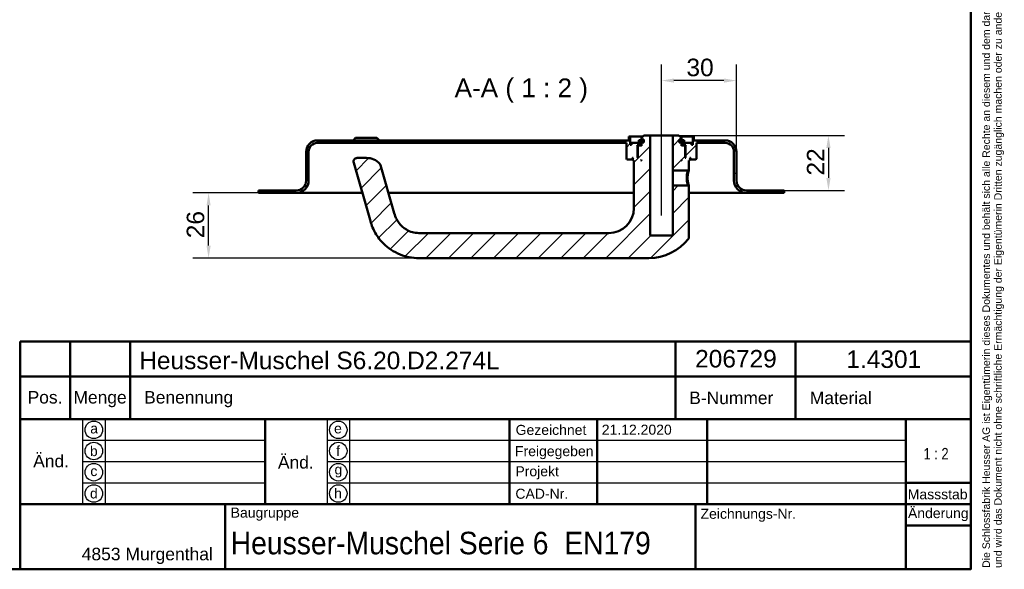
# Model space of a CAD drawing. Header units: millimetres. Extents: x 20 to 833, y 20 to 574.
# Tile 5 of 6: x 440 to 833, y 20 to 239. Entities that reach past the tile are written whole.
import ezdxf
from ezdxf.enums import TextEntityAlignment as Align

# ---------------------------------------------------------------- set-up
doc = ezdxf.new("R2010")
doc.units = ezdxf.units.MM
doc.header["$LTSCALE"] = 2
for name, color, linetype, lineweight in [('Bemaßungen(DIN)', 7, 'Continuous', 25), ('Mittellinie(DIN)', 7, 'Continuous', 25), ('Sichtbare Kanten(DIN)', 7, 'Continuous', 50), ('Skizziergeometrie(DIN)', 7, 'Continuous', 50), ('Skizzierlinie(DIN)', 7, 'Continuous', 25), ('Symbole(DIN)', 7, 'Continuous', 25)]:
    doc.layers.add(name, color=color, linetype=linetype, lineweight=lineweight)
doc.layers.add('Schraffur', color=179, linetype='Continuous', lineweight=9, true_color=0x1e1e47)
doc.styles.add('Aktuell-DIN', font='arial.ttf')
doc.styles.add('Aktuell-DINGroßer Text', font='arial.ttf')
doc.styles.add('STANDARD-DIN~0', font='arial.ttf')
doc.styles.add('Textstil10', font='arial.ttf')
doc.styles.add('Textstil41', font='arial.ttf', dxfattribs={"width": 0.8})
doc.styles.add('Textstil83', font='arial.ttf', dxfattribs={"width": 0.8})
doc.dimstyles.new('CAD-LAN', dxfattribs={"dimscale": 2, "dimtxt": 3.5, "dimasz": 2.5, "dimexe": 3.175, "dimexo": 0, "dimgap": 0.8, "dimtad": 1, "dimrnd": 1e-08, "dimtxsty": 'STANDARD-DIN~0', "dimcen": 0.09, "dimdle": 10, "dimclrd": 250, "dimclre": 250, "dimclrt": 250, "dimadec": 0, "dimazin": 2, "dimtfac": 1, "dimtmove": 0, "dimatfit": 3, "dimfxl": 1, "dimtolj": 1, "dimtzin": 0, "dimlwd": 25, "dimlwe": 25, "dimarcsym": 0})

# ---------------------------------------------------------------- blocks, each defined once
blk = doc.blocks.new('Ränder Standardrahmen')
at = {"layer": 'Skizziergeometrie(DIN)', "flags": 128}
blk.add_lwpolyline([(10, 10), (10, 287), (410, 287), (410, 10), (10, 10)], dxfattribs=at)
blk = doc.blocks.new('Schriftfelder Heusser')
at = {"layer": 'Skizziergeometrie(DIN)'}
for p, q in [((101, 229.92), (101, 236.92)), ((101, 236.92), (291, 236.92)), ((111, 229.92), (111, 236.92)), ((123, 229.92), (123, 236.92)), ((232, 229.92), (232, 236.92)), ((256, 229.92), (256, 236.92)), ((291, 236.92), (291, 229.92)), ((101, 191.42), (101, 229.92)), ((101, 229.92), (291, 229.92)), ((111, 229.92), (111, 221.42)), ((123, 229.92), (123, 221.42)), ((232, 229.92), (232, 221.42)), ((256, 229.92), (256, 221.42)), ((291, 229.92), (291, 191.42)), ((101, 221.42), (291, 221.42)), ((150, 221.42), (150, 204.42)), ((198.85, 221.42), (198.85, 204.42)), ((216.35, 221.42), (216.35, 204.42)), ((238.35, 221.42), (238.35, 204.42)), ((278, 221.42), (278, 191.42)), ((278, 208.67), (291, 208.67)), ((101, 204.42), (291, 204.42)), ((142, 204.42), (142, 191.42)), ((236, 204.42), (236, 191.42)), ((278, 200.17), (291, 200.17)), ((291, 191.42), (101, 191.42))]:
    blk.add_line(p, q, dxfattribs=at)
at = {"layer": 'Skizzierlinie(DIN)'}
for p, q in [((113.5, 221.42), (113.5, 204.42)), ((118, 221.42), (118, 204.42)), ((162.35, 221.42), (162.35, 204.42)), ((166.85, 221.42), (166.85, 204.42)), ((113.5, 217.17), (150, 217.17)), ((162.35, 217.17), (278, 217.17)), ((113.5, 212.92), (150, 212.92)), ((162.35, 212.92), (278, 212.92)), ((113.5, 208.67), (150, 208.67)), ((162.35, 208.67), (278, 208.67))]:
    blk.add_line(p, q, dxfattribs=at)
for centre in [(115.75, 219.25), (164.6, 219.25), (115.75, 215.04), (164.6, 215.04), (115.75, 210.79), (164.6, 210.79), (115.75, 206.54), (164.6, 206.54)]:
    blk.add_circle(centre, 1.75, dxfattribs=at)
at = {"layer": 'Symbole(DIN)', "color": 7, "insert": (293.33, 191.7), "char_height": 1.5, "width": 182.3003, "attachment_point": 1, "rotation": 90, "line_spacing_factor": 0.944221, "style": 'Aktuell-DIN'}
blk.add_mtext('\\fArial|b0|i0;\\H1.5000;Die Schlossfabrik Heusser AG ist Eigentümerin dieses Dokumentes und behält sich alle Rechte an diesem und dem dargestellten Gegenstand vor. Der Empfänger anerkennt diese Rechte\\Pund wird das Dokument nicht ohne schriftliche Ermächtigung der Eigentümerin Dritten zugänglich machen oder zu anderen Zwecken verwenden, zu dem es ihm übergeben worden ist.\\P ', dxfattribs=at)
at = {"layer": 'Symbole(DIN)', "color": 179, "true_color": 0x262659, "style": 'Aktuell-DIN'}
for s, insert, char_height, attachment_point in [('Pos.', (106, 227), 2.489, 2), ('Menge', (117, 227), 2.489, 2), ('Benennung', (125.81, 225.38), 2.489, 4), ('B-Nummer', (234.74, 225.62), 2.489, 4), ('Material', (265.02, 225.62), 2.489, 5), ('\\fArial|b0|i0;Gezeichnet', (200.05, 219.23), 2, 4), ('\\fArial|b0|i0;a', (115.81, 219.53), 2, 5), ('\\fArial|b0|i0;e', (164.54, 219.53), 2, 5), ('\\fArial|b0|i0;b', (115.75, 215), 2, 5), ('\\fArial|b0|i0;f', (164.55, 215.06), 2, 5), ('\\fArial|b0|i0;Freigegeben', (199.92, 216), 2, 1), ('\\fArial|b0|i0;c', (115.75, 211.01), 2, 5), ('\\fArial|b0|i0;g', (164.63, 211.05), 2, 5), ('\\fArial|b0|i0;Projekt', (200, 211.98), 2, 1), ('\\fArial|b0|i0;d', (115.76, 206.55), 2, 5), ('\\fArial|b0|i0;h', (164.55, 206.57), 2, 5), ('\\fArial|b0|i0;CAD-Nr.', (200, 207.5), 2, 1), ('\\fArial|b0|i0;\\H2.0000;Massstab', (284.39, 206.37), 2, 5), ('\\fArial|b0|i0;\\H2.0000;Baugruppe', (143.1, 203.73), 2, 1), ('\\fArial|b0|i0;Zeichnungs-Nr.', (237, 203.5), 2, 1), ('\\fArial|b0|i0;\\H2.5000;4853 Murgenthal', (113.33, 192.46), 2.5, 7)]:
    blk.add_mtext(s, dxfattribs=dict(at, insert=insert, char_height=char_height, attachment_point=attachment_point))
at = {"layer": 'Symbole(DIN)', "color": 179, "true_color": 0x262659, "attachment_point": 5, "style": 'Aktuell-DIN'}
for s, insert, char_height, width in [('Änd.', (107.21, 213), 2.489, 12.3494), ('Änd.', (156.12, 212.76), 2.489, 12.3494), ('\\fArial|b0|i0;Änderung', (284.51, 202.33), 2, 12.1143)]:
    blk.add_mtext(s, dxfattribs=dict(at, insert=insert, char_height=char_height, width=width))
at = {"layer": 'Symbole(DIN)', "color": 7, "insert": (143.1, 196.62), "char_height": 4.5, "width": 90.18, "attachment_point": 4, "style": 'Aktuell-DIN'}
blk.add_mtext('\\fArial|b0|i0;\\W0.90;\\H4.5000;Heusser-Muschel Serie 6  EN179', dxfattribs=at)
at = {"layer": 'Symbole(DIN)', "color": 179, "true_color": 0x262659}
for tag, height, style, p in [('AUTOR', 2.49, 'Aktuell-DIN', (240.03, 219.26)), ('KONTROLLDATUM', 2, 'Textstil10', (217.42, 215.04)), ('KONTROLLIERT_VON', 2, 'Textstil10', (239.98, 215.05))]:
    blk.add_attdef(tag, text='', height=height, dxfattribs=dict(at, style=style)).set_placement(p, align=Align.MIDDLE_LEFT)
at = {"layer": 'Symbole(DIN)', "color": 179, "true_color": 0x262659, "style": 'Textstil10'}
blk.add_attdef('ERSTELLUNGSDATUM_001', (217.26, 218.29), '', height=2, dxfattribs=at)
at = {"layer": 'Symbole(DIN)', "color": 7, "style": 'Textstil83', "width": 0.8}
blk.add_attdef('Anfänglicher_Ansichtsmaßstab_001', (281.57, 213.34), '', height=2.3, dxfattribs=at)
at = {"layer": 'Symbole(DIN)', "color": 179, "true_color": 0x262659, "style": 'Textstil10'}
blk.add_attdef('PROJEKT', text='', height=2, dxfattribs=at).set_placement((217.77, 209.72), align=Align.BOTTOM_LEFT)
at = {"layer": 'Symbole(DIN)', "color": 7, "style": 'Textstil41', "width": 0.8}
blk.add_attdef('STATUS', text='', height=5, dxfattribs=at).set_placement((284.53, 195.86), align=Align.MIDDLE_CENTER)
blk = doc.blocks.new('*D25')
at = {"layer": 'Bemaßungen(DIN)', "color": 250, "linetype": 'Continuous', "lineweight": 25, "true_color": 0x3f3f3f, "transparency": 16777216}
for p, q in [((696.37, 198.26), (696.37, 221.49)), ((726.37, 186.76), (726.37, 221.49)), ((721.37, 215.14), (701.37, 215.14))]:
    blk.add_line(p, q, dxfattribs=at)
at = {"layer": 'Bemaßungen(DIN)', "color": 250, "linetype": 'Continuous', "true_color": 0x3f3f3f, "transparency": 16777216}
for points in [[(701.37, 215.97), (701.37, 214.3), (696.37, 215.14)], [(721.37, 215.97), (721.37, 214.3), (726.37, 215.14)]]:
    blk.add_solid(points, dxfattribs=at)
at = {"layer": 'Defpoints', "color": 0, "linetype": 'Continuous', "transparency": 16777216}
for p in [(696.37, 215.14), (696.37, 198.26), (726.37, 186.76)]:
    blk.add_point(p, dxfattribs=at)
at = {"layer": 'Bemaßungen(DIN)', "color": 250, "linetype": 'Continuous', "lineweight": 25, "true_color": 0x3f3f3f, "transparency": 16777216, "insert": (706.37, 223.89), "char_height": 7, "attachment_point": 1, "style": 'STANDARD-DIN~0'}
blk.add_mtext('\\A1;30', dxfattribs=at)
blk = doc.blocks.new('*D26')
at = {"layer": 'Bemaßungen(DIN)', "color": 250, "linetype": 'Continuous', "lineweight": 25, "true_color": 0x3f3f3f, "transparency": 16777216}
for p, q in [((703.37, 193.26), (769.48, 193.26)), ((763.13, 188.26), (763.13, 176.26)), ((745.37, 171.26), (769.48, 171.26))]:
    blk.add_line(p, q, dxfattribs=at)
at = {"layer": 'Bemaßungen(DIN)', "color": 250, "linetype": 'Continuous', "true_color": 0x3f3f3f, "transparency": 16777216}
for points in [[(762.29, 188.26), (763.96, 188.26), (763.13, 193.26)], [(762.29, 176.26), (763.96, 176.26), (763.13, 171.26)]]:
    blk.add_solid(points, dxfattribs=at)
at = {"layer": 'Defpoints', "color": 0, "linetype": 'Continuous', "transparency": 16777216}
for p in [(703.37, 193.26), (745.37, 171.26), (763.13, 171.26)]:
    blk.add_point(p, dxfattribs=at)
at = {"layer": 'Bemaßungen(DIN)', "color": 250, "linetype": 'Continuous', "lineweight": 25, "true_color": 0x3f3f3f, "transparency": 16777216, "insert": (754.5, 177.22), "char_height": 7, "attachment_point": 1, "rotation": 90, "style": 'STANDARD-DIN~0'}
blk.add_mtext('\\A1;22', dxfattribs=at)
blk = doc.blocks.new('*D27')
at = {"layer": 'Bemaßungen(DIN)', "color": 250, "linetype": 'Continuous', "lineweight": 25, "true_color": 0x3f3f3f, "transparency": 16777216}
for p, q in [((535.37, 170.26), (509.02, 170.26)), ((515.37, 149.26), (515.37, 165.26)), ((599.37, 144.26), (509.02, 144.26))]:
    blk.add_line(p, q, dxfattribs=at)
at = {"layer": 'Bemaßungen(DIN)', "color": 250, "linetype": 'Continuous', "true_color": 0x3f3f3f, "transparency": 16777216}
for points in [[(514.54, 165.26), (516.2, 165.26), (515.37, 170.26)], [(514.54, 149.26), (516.2, 149.26), (515.37, 144.26)]]:
    blk.add_solid(points, dxfattribs=at)
at = {"layer": 'Defpoints', "color": 0, "linetype": 'Continuous', "transparency": 16777216}
for p in [(515.37, 170.26), (535.37, 170.26), (599.37, 144.26)]:
    blk.add_point(p, dxfattribs=at)
at = {"layer": 'Bemaßungen(DIN)', "color": 250, "linetype": 'Continuous', "lineweight": 25, "true_color": 0x3f3f3f, "transparency": 16777216, "insert": (506.62, 152.18), "char_height": 7, "attachment_point": 1, "rotation": 90, "style": 'STANDARD-DIN~0'}
blk.add_mtext('\\A1;26', dxfattribs=at)

msp = doc.modelspace()

# ---------------------------------------------------------------- hatches: boundary and pattern name
at = {"layer": 'Schraffur'}
h = msp.add_hatch(dxfattribs=at)
h.set_pattern_fill('ANSI31', color=256, scale=50.8, style=0)
h.set_pattern_definition([(45, (0, 0), (-4.49013, 4.49013), [])])
edge = h.paths.add_edge_path()
edge.add_spline(control_points=[(706.998, 179.256), (707.06, 179.316), (707.122, 179.376), (707.246, 179.496), (707.308, 179.556), (707.371, 179.617)], knot_values=[-0.0518064, -0.0518064, -0.0518064, -0.0518064, -0.0259863, -0.0259863, 0, 0, 0, 0], degree=3, periodic=0)
edge.add_line((707.371, 179.617), (707.371, 183.256))
edge.add_line((707.371, 183.256), (707.671, 183.256))
edge.add_line((707.671, 183.256), (707.871, 183.456))
edge.add_line((707.871, 183.456), (707.871, 184.056))
edge.add_line((707.871, 184.056), (707.671, 184.256))
edge.add_line((707.671, 184.256), (707.971, 184.256))
edge.add_line((707.971, 184.256), (707.971, 183.756))
edge.add_line((707.971, 183.756), (708.071, 183.656))
edge.add_line((708.071, 183.656), (710.171, 183.656))
edge.add_line((710.171, 183.656), (710.371, 183.856))
edge.add_line((710.371, 183.856), (710.371, 190.256))
edge.add_line((710.371, 190.256), (721.871, 190.256))
edge.add_ellipse((721.871, 186.756), major_axis=(0, 3.5), ratio=1, start_angle=270, end_angle=360, ccw=False)
edge.add_line((725.371, 186.756), (725.371, 175.256))
edge.add_ellipse((730.371, 175.256), major_axis=(-5, 0), ratio=1, start_angle=0, end_angle=90)
edge.add_line((730.371, 170.256), (745.371, 170.256))
edge.add_line((745.371, 170.256), (745.371, 171.256))
edge.add_line((745.371, 171.256), (730.371, 171.256))
edge.add_ellipse((730.371, 175.256), major_axis=(0, -4), ratio=1, start_angle=270, end_angle=360, ccw=False)
edge.add_line((726.371, 175.256), (726.371, 186.756))
edge.add_ellipse((721.871, 186.756), major_axis=(4.5, 0), ratio=1, start_angle=0, end_angle=90)
edge.add_line((721.871, 191.256), (709.371, 191.256))
edge.add_line((709.371, 191.256), (709.371, 192.756))
edge.add_line((709.371, 192.756), (708.871, 192.756))
edge.add_line((708.871, 192.756), (708.871, 189.456))
edge.add_line((708.871, 189.456), (708.371, 189.456))
edge.add_line((708.371, 189.456), (708.371, 190.256))
edge.add_line((708.371, 190.256), (705.371, 190.256))
edge.add_line((705.371, 190.256), (705.371, 189.456))
edge.add_line((705.371, 189.456), (706.121, 189.456))
edge.add_line((706.121, 189.456), (705.921, 189.256))
edge.add_line((705.921, 189.256), (705.921, 184.456))
edge.add_line((705.921, 184.456), (706.121, 184.256))
edge.add_line((706.121, 184.256), (705.871, 184.256))
edge.add_line((705.871, 184.256), (705.871, 189.056))
edge.add_line((705.871, 189.056), (705.671, 189.256))
edge.add_line((705.671, 189.256), (704.571, 189.256))
edge.add_line((704.571, 189.256), (704.371, 189.056))
edge.add_line((704.371, 189.056), (704.371, 190.456))
edge.add_line((704.371, 190.456), (705.388, 190.456))
edge.add_line((705.388, 190.456), (705.388, 191.356))
edge.add_line((705.388, 191.356), (703.885, 191.356))
edge.add_line((703.885, 191.356), (703.885, 190.456))
edge.add_line((703.885, 190.456), (703.471, 190.456))
edge.add_line((703.471, 190.456), (703.471, 191.556))
edge.add_line((703.471, 191.556), (704.371, 191.556))
edge.add_line((704.371, 191.556), (704.371, 192.256))
edge.add_line((704.371, 192.256), (703.371, 193.256))
edge.add_line((703.371, 193.256), (700.871, 193.256))
edge.add_line((700.871, 193.256), (700.871, 179.256))
edge.add_line((700.871, 179.256), (706.998, 179.256))
h.paths.add_polyline_path([(704.571, 183.256), (704.371, 183.256), (704.371, 183.456)], flags=0)
edge = h.paths.add_edge_path()
edge.add_spline(control_points=[(707.371, 172.895), (707.309, 172.955), (707.247, 173.016), (707.123, 173.136), (707.061, 173.196), (706.999, 173.256)], knot_values=[-0.0519744, -0.0519744, -0.0519744, -0.0519744, -0.0259872, -0.0259872, -0.0001739, -0.0001739, -0.0001739, -0.0001739], degree=3, periodic=0)
edge.add_line((706.999, 173.256), (700.871, 173.256))
edge.add_line((700.871, 173.256), (700.871, 153.256))
edge.add_line((700.871, 153.256), (691.871, 153.256))
edge.add_line((691.871, 153.256), (691.871, 193.256))
edge.add_line((691.871, 193.256), (689.371, 193.256))
edge.add_line((689.371, 193.256), (688.371, 192.256))
edge.add_line((688.371, 192.256), (688.371, 191.556))
edge.add_line((688.371, 191.556), (689.271, 191.556))
edge.add_line((689.271, 191.556), (689.271, 190.456))
edge.add_line((689.271, 190.456), (688.857, 190.456))
edge.add_line((688.857, 190.456), (688.857, 191.356))
edge.add_line((688.857, 191.356), (687.354, 191.356))
edge.add_line((687.354, 191.356), (687.354, 190.456))
edge.add_line((687.354, 190.456), (688.371, 190.456))
edge.add_line((688.371, 190.456), (688.371, 189.056))
edge.add_line((688.371, 189.056), (688.171, 189.256))
edge.add_line((688.171, 189.256), (687.071, 189.256))
edge.add_line((687.071, 189.256), (686.871, 189.056))
edge.add_line((686.871, 189.056), (686.871, 184.256))
edge.add_line((686.871, 184.256), (686.621, 184.256))
edge.add_line((686.621, 184.256), (686.821, 184.456))
edge.add_line((686.821, 184.456), (686.821, 189.256))
edge.add_line((686.821, 189.256), (686.621, 189.456))
edge.add_line((686.621, 189.456), (687.371, 189.456))
edge.add_line((687.371, 189.456), (687.371, 190.256))
edge.add_line((687.371, 190.256), (684.371, 190.256))
edge.add_line((684.371, 190.256), (684.371, 189.456))
edge.add_line((684.371, 189.456), (683.871, 189.456))
edge.add_line((683.871, 189.456), (683.871, 192.756))
edge.add_line((683.871, 192.756), (683.371, 192.756))
edge.add_line((683.371, 192.756), (683.371, 191.256))
edge.add_line((683.371, 191.256), (558.871, 191.256))
edge.add_ellipse((558.871, 186.756), major_axis=(0, 4.5), ratio=1, start_angle=0, end_angle=90)
edge.add_line((554.371, 186.756), (554.371, 175.256))
edge.add_ellipse((550.371, 175.256), major_axis=(4, 0), ratio=1, start_angle=270, end_angle=360, ccw=False)
edge.add_line((550.371, 171.256), (535.371, 171.256))
edge.add_line((535.371, 171.256), (535.371, 170.256))
edge.add_line((535.371, 170.256), (550.371, 170.256))
edge.add_ellipse((550.371, 175.256), major_axis=(0, -5), ratio=1, start_angle=0, end_angle=90)
edge.add_line((555.371, 175.256), (555.371, 186.756))
edge.add_ellipse((558.871, 186.756), major_axis=(-3.5, 0), ratio=1, start_angle=270, end_angle=360, ccw=False)
edge.add_line((558.871, 190.256), (682.371, 190.256))
edge.add_line((682.371, 190.256), (682.371, 183.856))
edge.add_line((682.371, 183.856), (682.571, 183.656))
edge.add_line((682.571, 183.656), (684.671, 183.656))
edge.add_line((684.671, 183.656), (684.771, 183.756))
edge.add_line((684.771, 183.756), (684.771, 184.256))
edge.add_line((684.771, 184.256), (685.071, 184.256))
edge.add_line((685.071, 184.256), (684.871, 184.056))
edge.add_line((684.871, 184.056), (684.871, 183.456))
edge.add_line((684.871, 183.456), (685.071, 183.256))
edge.add_line((685.071, 183.256), (685.371, 183.256))
edge.add_line((685.371, 183.256), (685.371, 164.256))
edge.add_ellipse((675.371, 164.256), major_axis=(10, 0), ratio=1, start_angle=270, end_angle=360, ccw=False)
edge.add_line((675.371, 154.256), (599.371, 154.256))
edge.add_spline(control_points=[(599.371, 154.256), (598.509, 154.256), (597.643, 154.376), (595.969, 154.839), (595.17, 155.183), (593.292, 156.294), (592.282, 157.186), (590.769, 159.152), (590.08, 160.376), (589.545, 162.244)], knot_values=[-2.1009717, -2.1009717, -2.1009717, -2.1009717, -1.6733657, -1.6733657, -1.2398076, -1.2398076, -0.5829242, -0.5829242, 0, 0, 0, 0], degree=3, periodic=0)
edge.add_line((589.545, 162.244), (584.073, 181.328))
edge.add_ellipse((582.631, 180.914), major_axis=(1.442, 0.413), ratio=1, start_angle=0, end_angle=25.69736)
edge.add_ellipse((578.524, 177.256), major_axis=(5.227, 4.656), ratio=1, start_angle=0, end_angle=48.30264)
edge.add_line((578.524, 184.256), (574.821, 184.256))
edge.add_ellipse((574.821, 182.756), major_axis=(0, 1.5), ratio=1, start_angle=0, end_angle=106)
edge.add_line((573.379, 182.342), (579.932, 159.488))
edge.add_spline(control_points=[(579.932, 159.488), (580.348, 158.039), (580.821, 156.408), (582.937, 152.715), (584.085, 151.229), (587.098, 148.291), (589.267, 146.755), (594.316, 144.748), (596.842, 144.256), (599.371, 144.256)], knot_values=[-3.2102713, -3.2102713, -3.2102713, -3.2102713, -2.3203268, -2.3203268, -1.6298469, -1.6298469, -0.7587623, -0.7587623, 0, 0, 0, 0], degree=3, periodic=0)
edge.add_line((599.371, 144.256), (691.371, 144.256))
edge.add_ellipse((691.371, 164.256), major_axis=(0, -20), ratio=1, start_angle=0, end_angle=52.14319)
edge.add_spline(control_points=[(707.162, 151.982), (707.229, 152.069), (707.282, 152.167), (707.362, 152.399), (707.372, 152.512), (707.371, 152.596)], knot_values=[-0.0457659, -0.0457659, -0.0457659, -0.0457659, -0.0251549, -0.0251549, 0, 0, 0, 0], degree=3, periodic=0)
edge.add_line((707.371, 152.596), (707.371, 172.895))
h.paths.add_polyline_path([(688.371, 183.256), (688.171, 183.256), (688.371, 183.456)], flags=0)

# ---------------------------------------------------------------- linework, layer by layer
at = {"layer": 'Mittellinie(DIN)', "linetype": 'Continuous'}
msp.add_line((696.371, 161.256), (696.371, 198.256), dxfattribs=at)
at = {"layer": 'Sichtbare Kanten(DIN)'}
for p, q in [((689.371, 193.256), (688.371, 192.256)), ((691.871, 193.256), (689.371, 193.256)), ((691.871, 153.256), (691.871, 193.256)), ((691.871, 193.256), (700.871, 193.256)), ((703.371, 193.256), (700.871, 193.256)), ((700.871, 193.256), (700.871, 179.256)), ((704.371, 192.256), (703.371, 193.256)), ((683.371, 191.256), (558.871, 191.256)), ((558.871, 190.256), (682.371, 190.256)), ((574.121, 192.256), (573.121, 191.256)), ((574.121, 192.256), (582.621, 192.256)), ((582.621, 192.256), (583.621, 191.256)), ((682.371, 190.256), (682.371, 183.856)), ((683.871, 192.756), (683.371, 192.756)), ((683.371, 192.756), (683.371, 191.256)), ((683.871, 189.456), (683.871, 192.756)), ((683.871, 192.756), (688.871, 192.756)), ((684.371, 189.456), (683.871, 189.456)), ((687.371, 190.256), (684.371, 190.256)), ((684.371, 190.256), (684.371, 189.456)), ((686.821, 189.256), (686.621, 189.456)), ((686.621, 189.456), (687.371, 189.456)), ((686.821, 184.456), (686.821, 189.256)), ((686.821, 189.256), (687.071, 189.256)), ((687.071, 189.256), (686.871, 189.056)), ((686.871, 189.056), (686.871, 184.256)), ((688.171, 189.256), (687.071, 189.256)), ((688.857, 191.356), (687.354, 191.356)), ((687.354, 191.356), (687.354, 190.456)), ((687.354, 190.456), (688.371, 190.456)), ((687.371, 189.456), (687.371, 190.256)), ((687.371, 190.256), (688.371, 190.256)), ((688.371, 189.456), (687.371, 189.456)), ((688.371, 189.056), (688.171, 189.256)), ((688.371, 189.256), (688.171, 189.256)), ((688.371, 192.256), (688.371, 191.556)), ((688.371, 191.556), (689.271, 191.556)), ((688.371, 190.456), (688.371, 189.056)), ((688.857, 190.456), (688.857, 191.356)), ((689.271, 191.356), (688.857, 191.356)), ((689.271, 190.456), (688.857, 190.456)), ((689.271, 191.556), (689.271, 190.456)), ((703.471, 190.456), (703.471, 191.556)), ((703.471, 191.556), (704.371, 191.556)), ((703.885, 191.356), (703.471, 191.356)), ((703.885, 190.456), (703.471, 190.456)), ((703.871, 192.756), (708.871, 192.756)), ((705.388, 191.356), (703.885, 191.356)), ((703.885, 191.356), (703.885, 190.456)), ((704.371, 191.556), (704.371, 192.256)), ((704.371, 189.056), (704.371, 190.456)), ((704.371, 190.456), (705.388, 190.456)), ((704.371, 190.256), (705.371, 190.256)), ((705.371, 189.456), (704.371, 189.456)), ((704.571, 189.256), (704.371, 189.056)), ((704.571, 189.256), (704.371, 189.256)), ((705.671, 189.256), (704.571, 189.256)), ((708.371, 190.256), (705.371, 190.256)), ((705.371, 190.256), (705.371, 189.456)), ((705.371, 189.456), (706.121, 189.456)), ((705.388, 190.456), (705.388, 191.356)), ((705.871, 189.056), (705.671, 189.256)), ((705.671, 189.256), (705.921, 189.256)), ((705.871, 184.256), (705.871, 189.056)), ((706.121, 189.456), (705.921, 189.256)), ((705.921, 189.256), (705.921, 184.456)), ((708.371, 189.456), (708.371, 190.256)), ((708.871, 189.456), (708.371, 189.456)), ((709.371, 192.756), (708.871, 192.756)), ((708.871, 192.756), (708.871, 189.456)), ((709.371, 191.256), (709.371, 192.756)), ((721.871, 191.256), (709.371, 191.256)), ((710.371, 183.856), (710.371, 190.256)), ((710.371, 190.256), (721.871, 190.256)), ((554.371, 186.756), (554.371, 175.256)), ((555.371, 175.256), (555.371, 186.756)), ((725.371, 186.756), (725.371, 175.256)), ((726.371, 175.256), (726.371, 186.756)), ((573.379, 182.342), (579.932, 159.488)), ((578.524, 184.256), (574.821, 184.256)), ((589.545, 162.244), (584.073, 181.328)), ((682.371, 183.856), (682.571, 183.656)), ((682.571, 183.656), (684.671, 183.656)), ((684.671, 183.656), (684.771, 183.756)), ((684.671, 183.656), (684.871, 183.656)), ((684.771, 183.756), (684.771, 184.256)), ((684.771, 184.256), (685.071, 184.256)), ((684.871, 183.756), (684.771, 183.756)), ((685.071, 184.256), (684.871, 184.056)), ((684.871, 184.056), (684.871, 183.456)), ((684.871, 183.456), (685.071, 183.256)), ((685.071, 183.256), (685.371, 183.256)), ((685.371, 183.256), (685.371, 164.256)), ((686.621, 184.256), (686.821, 184.456)), ((686.871, 184.256), (686.621, 184.256)), ((686.871, 184.456), (686.821, 184.456)), ((688.171, 183.256), (688.371, 183.456)), ((688.371, 183.256), (688.171, 183.256)), ((688.371, 183.456), (688.371, 183.256)), ((704.371, 183.256), (704.371, 183.456)), ((704.371, 183.456), (704.571, 183.256)), ((704.571, 183.256), (704.371, 183.256)), ((705.921, 184.456), (705.871, 184.456)), ((706.121, 184.256), (705.871, 184.256)), ((705.921, 184.456), (706.121, 184.256)), ((707.371, 179.617), (707.371, 183.256)), ((707.371, 183.256), (707.671, 183.256)), ((707.871, 184.056), (707.671, 184.256)), ((707.671, 184.256), (707.971, 184.256)), ((707.671, 183.256), (707.871, 183.456)), ((707.871, 183.456), (707.871, 184.056)), ((707.971, 183.756), (707.871, 183.756)), ((707.871, 183.656), (708.071, 183.656)), ((707.971, 184.256), (707.971, 183.756)), ((707.971, 183.756), (708.071, 183.656)), ((708.071, 183.656), (710.171, 183.656)), ((710.171, 183.656), (710.371, 183.856)), ((700.871, 179.256), (706.998, 179.256)), ((700.871, 173.256), (700.871, 179.256)), ((706.998, 179.256), (707.37, 179.617)), ((706.999, 173.256), (700.871, 173.256)), ((700.871, 173.256), (700.871, 153.256)), ((707.371, 172.895), (706.999, 173.256)), ((550.371, 171.256), (535.371, 171.256)), ((535.371, 171.256), (535.371, 170.256)), ((535.371, 170.256), (550.371, 170.256)), ((550.371, 170.256), (565.371, 170.256)), ((576.844, 170.256), (565.371, 170.256)), ((685.371, 170.256), (587.247, 170.256)), ((707.371, 152.596), (707.371, 172.895)), ((715.371, 170.256), (707.371, 170.256)), ((715.371, 170.256), (730.371, 170.256)), ((745.371, 171.256), (730.371, 171.256)), ((730.371, 170.256), (745.371, 170.256)), ((745.371, 170.256), (745.371, 171.256)), ((675.371, 154.256), (599.371, 154.256)), ((700.871, 153.256), (691.871, 153.256)), ((599.371, 144.256), (691.371, 144.256))]:
    msp.add_line(p, q, dxfattribs=at)
for centre, radius, start, end in [((558.871, 186.756), 4.5, 90, 180), ((558.871, 186.756), 3.5, 90, 180), ((721.871, 186.756), 4.5, 0, 90), ((721.871, 186.756), 3.5, 0, 90), ((574.821, 182.756), 1.5, 90, 196), ((578.524, 177.256), 7, 41.69736, 90), ((582.631, 180.914), 1.5, 16, 41.69736), ((550.371, 175.256), 4, 270, 0), ((550.371, 175.256), 5, 270, 0), ((730.371, 175.256), 5, 180, 270), ((730.371, 175.256), 4, 180, 270), ((675.371, 164.256), 10, 270, 0), ((691.371, 164.256), 20, 270, 322.14319)]:
    msp.add_arc(centre, radius, start, end, dxfattribs=at)
for points, knots in [([(706.998, 179.256), (706.999, 179.256), (706.99, 179.23), (706.973, 179.18), (706.903, 178.978), (706.689, 178.368), (706.561, 177.563), (706.496, 177.16), (706.453, 176.709), (706.453, 176.256), (706.453, 175.804), (706.495, 175.353), (706.56, 174.95), (706.688, 174.144), (706.903, 173.534), (706.973, 173.332), (706.991, 173.282), (707, 173.256), (706.999, 173.256)], [2.6438643, 2.6438643, 2.6438643, 2.6438643, 2.7193751, 2.7193751, 2.7193751, 3.0215279, 3.0215279, 3.0215279, 3.1726043, 3.1726043, 3.1726043, 3.3236807, 3.3236807, 3.3236807, 3.6258335, 3.6258335, 3.6258335, 3.7015558, 3.7015558, 3.7015558, 3.7015558]), ([(707.371, 172.895), (707.371, 172.895), (707.327, 173.035), (706.938, 174.231), (706.761, 176.256), (706.94, 178.283), (707.327, 179.476), (707.37, 179.617), (707.37, 179.617)], [-1.5862861, -1.5862861, -1.5862861, -1.5862861, -1.510764, -1.2086112, -1.0575348, -0.9064584, -0.6043056, -0.5287898, -0.5287898, -0.5287898, -0.5287898]), ([(599.371, 154.256), (598.509, 154.256), (597.643, 154.376), (595.969, 154.839), (595.17, 155.183), (593.292, 156.294), (592.282, 157.186), (590.769, 159.152), (590.08, 160.376), (589.545, 162.244)], [-2.1009717, -2.1009717, -2.1009717, -2.1009717, -1.6733657, -1.6733657, -1.2398076, -1.2398076, -0.5829242, -0.5829242, 0, 0, 0, 0]), ([(579.932, 159.488), (580.348, 158.039), (580.821, 156.408), (582.937, 152.715), (584.085, 151.229), (587.098, 148.291), (589.267, 146.755), (594.316, 144.748), (596.842, 144.256), (599.371, 144.256)], [-3.2102713, -3.2102713, -3.2102713, -3.2102713, -2.3203268, -2.3203268, -1.6298469, -1.6298469, -0.7587623, -0.7587623, 0, 0, 0, 0]), ([(707.161, 151.982), (707.229, 152.069), (707.282, 152.167), (707.362, 152.399), (707.372, 152.512), (707.372, 152.596)], [-0.04576592, -0.04576592, -0.04576592, -0.04576592, -0.02515487, -0.02515487, 0, 0, 0, 0])]:
    msp.add_open_spline(points, degree=3, knots=knots, dxfattribs=at)

# ---------------------------------------------------------------- block references
at = {"xscale": 2, "yscale": 2, "zscale": 2}
msp.add_blockref('Ränder Standardrahmen', (0, 0), dxfattribs=at)
msp.add_blockref('Schriftfelder Heusser', (238, -362.833), dxfattribs=at).add_auto_attribs({'ERSTELLUNGSDATUM_001': '21.12.2020', 'Anfänglicher_Ansichtsmaßstab_001': '1 : 2'})

# ---------------------------------------------------------------- texts
at = {"layer": 'Symbole(DIN)', "color": 7, "insert": (613.699, 206.256), "char_height": 7.4676, "attachment_point": 7, "style": 'Aktuell-DINGroßer Text'}
msp.add_mtext('A-A ( 1 : 2 )', dxfattribs=at)
at = {"layer": 'Symbole(DIN)', "color": 7, "char_height": 7, "attachment_point": 1, "style": 'Aktuell-DIN'}
for s, insert, width in [('{\\fArial|b0|i0;\\H7.0000;Heusser-Muschel S6.20.D2.274L}', (487.659, 106.906), 144.02821), ('{\\fArial|b0|i0;\\H7.0000;206729}', (709.83, 107.58), 32.62043), ('{\\fArial|b0|i0;\\H7.0000;1.4301}', (770.274, 107.401), 29.89939)]:
    msp.add_mtext(s, dxfattribs=dict(at, insert=insert, width=width))

# ---------------------------------------------------------------- dimensions: what is measured, and where the dimension line sits
at = {"layer": 'Bemaßungen(DIN)', "color": 250, "linetype": 'Continuous', "lineweight": 25, "true_color": 0x3f3f3f}
dim = msp.add_linear_dim(base=(696.371, 215.138), p1=(726.371, 186.756), p2=(696.371, 198.256), dimstyle='CAD-LAN', override={"dimgap": 0.8, "dimdec": 2, "dimtol": 0, "dimlim": 0, "dimtp": 0, "dimtm": 0, "dimtdec": 2, "dimtofl": 0, "dimatfit": 1}, dxfattribs=at)
dim.commit()
dim.dimension.update_dxf_attribs({"geometry": '*D25', "text_midpoint": (711.371, 215.138), "dimtype": 160})
for base, p1, p2, angle, picture, middle in [((763.125, 171.256), (703.371, 193.256), (745.371, 171.256), 90, '*D26', (763.125, 182.256)), ((515.371, 170.256), (599.371, 144.256), (535.371, 170.256), 270, '*D27', (515.371, 157.256))]:
    dim = msp.add_linear_dim(base=base, p1=p1, p2=p2, angle=angle, dimstyle='CAD-LAN', override={"dimgap": 0.8, "dimdec": 2, "dimtol": 0, "dimlim": 0, "dimtp": 0, "dimtm": 0, "dimtdec": 2, "dimtofl": 0, "dimatfit": 1}, dxfattribs=at)
    dim.commit()
    dim.dimension.update_dxf_attribs({"geometry": picture, "text_midpoint": middle, "dimtype": 160})

doc.saveas('drawing.dxf')
